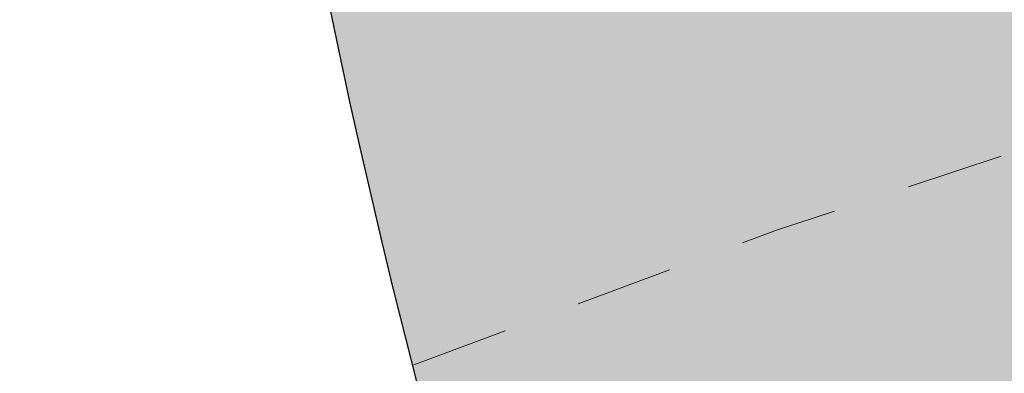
# Model space of a CAD drawing. Header units: feet. Extents: x 1620773 to 1693143, y 557267 to 607752.
# Tile 60 of 256: x 1620896.411 to 1620897.674, y 607306.184 to 607306.638. Entities that reach past the tile are written whole.
import ezdxf

# ---------------------------------------------------------------- set-up
doc = ezdxf.new("R2010")
doc.units = ezdxf.units.FT
doc.header["$MEASUREMENT"] = 0
doc.linetypes.add('HIDDEN2', pattern=[0.1875, 0.125, -0.0625])
doc.layers.add('BR_P_Gen_Hatch', color=253, linetype='Continuous', lineweight=0)
doc.layers.add('BR_P_Gen_Slope_Protection', color=252, linetype='Continuous', lineweight=30)
doc.layers.add('DT_X_Contour_Minor', color=1, linetype='HIDDEN2', lineweight=9, transparency=0.5)

msp = doc.modelspace()

# ---------------------------------------------------------------- hatches: boundary and pattern name
at = {"layer": 'BR_P_Gen_Hatch', "linetype": 'Continuous', "lineweight": 0, "transparency": 33554610}
h = msp.add_hatch(dxfattribs=at)
h.set_pattern_fill('A-1-A', style=0, pattern_type=2)
h.set_pattern_definition([(323.341797, (1620916.972274, 607322.969359), (30.28378766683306, -19.11684575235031), [0.364788, -93.01620600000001]), (324.559927, (1620917.264912, 607322.7515649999), (74.91129697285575, -55.75219754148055), [0.364799, -128.752898]), (323.341797, (1620917.562122, 607322.540036), (30.28378766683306, -19.11684575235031), [0.364849, -93.016145]), (339.037, (1620918, 607322), (108.3878185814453, -43.0287811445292), [0.240082, -182.4]), (1.3902, (1620918, 607322), (-113.1765144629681, -4.731779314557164), [0.2569379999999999, -128.898]), (12.687473, (1620918.335861, 607322.242548), (15.94006628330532, -1.598340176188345), [0.26396, -50.389407]), (20.810417, (1620918.593376, 607322.3005220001), (-17.5364108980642, -14.32182622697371), [0.134591, -35.67827800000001]), (27.931026, (1620918.719186, 607322.348339), (-17.53641118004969, -14.32182595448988), [0.130961, -57.607792]), (43.63730000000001, (1620919, 607322), (-89.27845074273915, -87.52927842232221), [0.139958, -147.451]), (60.284921, (1620918.936182, 607322.506266), (-19.13275546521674, -30.24199189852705), [0.181864, -157.432369]), (77.925933, (1620919.02633, 607322.664215), (-1.59634459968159, -15.92016574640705), [0.172369, -144.716003]), (95.59768999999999, (1620919.062385, 607322.83277), (-1.596344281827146, -15.9201658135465), [0.166983, -81.42125399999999]), (106.100087, (1620919.046097, 607322.998957), (11.15103272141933, -49.35883812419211), [0.191243, -85.986257]), (108.745, (1620919, 607323), (49.39349749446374, -149.6751026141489), [0.19331, -193.177]), (110.867677, (1620918.930941, 607323.365755), (14.34372129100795, -17.51850618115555), [0.195332, -35.590704]), (110.867677, (1620918.861362, 607323.548275), (14.34372129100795, -17.51850618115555), [0.430228, -35.355809]), (113.358985, (1620918.70811, 607323.950282), (12.74737693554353, -33.43867150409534), [0.4254270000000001, -164.353242]), (117.997096, (1620918.539432, 607324.340841), (12.74737694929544, -33.4386719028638), [0.4372470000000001, -57.273771]), (138.281, (1620918, 607325), (58.97158725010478, -54.15352197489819), [0.230012, -217.571]), (162.978, (1620918, 607325), (15.94011363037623, -1.598298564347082), [0.237426, -81.4449]), (192.687473, (1620917.935468, 607324.949491), (-33.47647654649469, -12.7234866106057), [0.213903, -50.43946500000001]), (212.898884, (1620917.726789, 607324.9025109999), (-68.54929862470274, -41.36713806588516), [0.10178, -102.426313]), (215.872, (1620918, 607325), (-138.6952540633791, -98.65471690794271), [0.103664, -192.696]), (216.512, (1620918, 607325), (-173.7678785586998, -127.2979468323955), [0.10443, -237.916]), (219.238, (1620917, 607325), (15.94005923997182, -1.598431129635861), [0.194389, -22.4472]), (216.512, (1620917, 607325), (-173.7678785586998, -127.2979468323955), [0.19291, -237.827]), (222.251, (1620917, 607324), (-141.8879134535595, -130.4942073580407), [0.196773, -215.182]), (230.550875, (1620917.022138, 607324.354303), (-17.53641116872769, -14.32182565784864), [0.17228, -57.538738]), (242.447884, (1620916.912672, 607324.22127), (-20.72909996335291, -46.16215816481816), [0.171679, -86.005822]), (248.309673, (1620916.833261, 607324.069061), (-22.32544372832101, -62.0823238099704), [0.173733, -116.319021]), (252.950281, (1620916.769051, 607323.90763), (-22.32544364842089, -62.08232430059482), [0.100534, -81.48770299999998]), (257.926, (1620917, 607324), (-28.71058022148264, -125.7625558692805), [0.099468, -144.789]), (269.474872, (1620916.718768, 607323.714246), (-0.02337852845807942, -160.7999993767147), [0.09858099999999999, -176.629007]), (269.474872, (1620916.717865, 607323.615669), (-0.02337852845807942, -160.7999993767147), [0.113118, -176.61447]), (273.747921, (1620916.716828, 607323.502556), (-1.596344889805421, -15.92016567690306), [0.113102, -97.214388]), (292.914544, (1620916.724221, 607323.389696), (65.33322971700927, -151.2731931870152), [0.11069, -200.426225]), (302.968713, (1620916.767319, 607323.287741), (14.34372136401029, -17.51850627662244), [0.126148, -102.373835]), (302.1837, (1620917, 607323), (55.77841273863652, -85.99384328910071), [0.126252, -182.388]), (302.968713, (1620916.903212, 607323.075054), (14.34372136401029, -17.51850627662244), [0.126258, -102.373724]), (186.787645, (1620906.244248, 607322.8237310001), (-65.35660950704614, -9.526806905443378), [0.346644, -147.341786]), (186.787645, (1620905.900033, 607322.782762), (-65.35660950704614, -9.526806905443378), [0.34665, -147.34178]), (188.293397, (1620905.555813, 607322.741791), (-49.41654336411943, -11.12514622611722), [0.346632, -65.700672]), (179.462, (1620905, 607323), (-160.9975046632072, 0.06313642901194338), [0.262731, -176.682]), (161.76, (1620905, 607323), (78.10382058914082, -23.91229613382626), [0.266167, -147.422]), (143.341797, (1620904.697293, 607322.777567), (44.62750985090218, -36.63535191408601), [0.30385, -93.07714399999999]), (126.583, (1620904, 607323), (14.34360736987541, -17.51855618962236), [0.287158, -237.705]), (115.269328, (1620904.282397, 607323.189563), (12.74737696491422, -33.43867198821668), [0.245525, -93.08058899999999]), (96.81795899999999, (1620904.177589, 607323.411594), (7.958343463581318, -81.19917006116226), [0.225035, -147.296358]), (79.0731, (1620904, 607324), (-1.596336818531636, -15.92013896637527), [0.262912, -176.465]), (59.80310000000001, (1620904, 607324), (-78.12743368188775, -136.8884876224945), [0.291785, -193.078]), (43.05260000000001, (1620904, 607324), (-106.8146751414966, -101.8510469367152), [0.338389, -169.836]), (20.810417, (1620904.594741, 607324.3763819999), (-17.5364108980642, -14.32182622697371), [0.4591810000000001, -35.353688]), (354.273985, (1620905.023966, 607324.539518), (14.34372148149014, -17.51850604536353), [0.419271, -15.600729]), (344.8232629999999, (1620905.441144, 607324.497687), (78.10398614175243, -23.91186549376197), [0.417256, -97.025314]), (346.153898, (1620905.843847, 607324.38845), (94.04405264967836, -25.51020497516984), [0.330609, -112.945071]), (339.037, (1620906, 607324), (108.3878185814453, -43.0287811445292), [0.334228, -182.306]), (324.559927, (1620906.476956, 607324.1897560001), (74.91129697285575, -55.75219754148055), [0.367621, -128.750076]), (306.583302, (1620906.776464, 607323.97659), (14.34372098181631, -17.51850589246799), [0.260361, -237.731319]), (290.867677, (1620906.931638, 607323.767522), (14.34372129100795, -17.51850618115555), [0.236382, -35.549654]), (264.273985, (1620907.015839, 607323.546646), (-17.5364108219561, -14.32182584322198), [0.197954, -15.802046]), (234.498262, (1620906.996089, 607323.349679), (-19.13275511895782, -30.24199175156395), [0.221165, -128.814669]), (223.052587, (1620906.867653, 607323.16963), (-17.53641065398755, -14.32182633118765), [0.241389, -169.933168]), (207.931026, (1620906.691263, 607323.004841), (-17.53641118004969, -14.32182595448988), [0.236032, -57.50272099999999]), (197.446672, (1620906.482726, 607322.894282), (-33.47647665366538, -12.72348613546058), [0.083249, -121.897814]), (196.050725, (1620906.403307, 607322.8693220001), (-49.41654331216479, -11.12514588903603), [0.082739, -86.172753]), (196.050725, (1620906.323794, 607322.846446), (-49.41654331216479, -11.12514588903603), [0.082726, -86.17276700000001]), (205.206174, (1620912.976215, 607324.3012229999), (-33.47647670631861, -12.72348593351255), [0.365324, -93.01567]), (205.206174, (1620912.645676, 607324.14564), (-33.47647670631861, -12.72348593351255), [0.365327, -93.01566700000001]), (205.206174, (1620912.315135, 607323.9900550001), (-33.47647670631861, -12.72348593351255), [0.36533, -93.015663]), (188.293397, (1620911.984591, 607323.83447), (-49.41654336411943, -11.12514622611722), [0.24121, -65.80609399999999]), (166.153898, (1620911.745903, 607323.799677), (15.94006648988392, -1.598340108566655), [0.2573, -113.01838]), (155.860498, (1620911.49608, 607323.861253), (15.94006632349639, -1.598339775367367), [0.263834, -50.389533]), (149.857, (1620911, 607324), (137.0755269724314, -78.06585139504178), [0.135233, -193.394]), (139.315584, (1620911.138371, 607324.037059), (103.5987404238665, -90.78920899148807), [0.1322, -195.33657]), (125.495, (1620911, 607324), (84.4650855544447, -121.0316483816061), [0.140592, -170.034]), (108.745, (1620911, 607324), (49.39349749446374, -149.6751026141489), [0.181839, -193.188]), (89.99167000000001, (1620910.898055, 607324.409898), (-1.596344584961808, -15.92016608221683), [0.172714, -160.627288]), (72.950281, (1620910.89808, 607324.5826109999), (-1.596344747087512, -15.92016576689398), [0.166841, -81.421396]), (62.447884, (1620910.946998, 607324.74212), (-20.72909996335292, -46.16215816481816), [0.191101, -85.9864]), (59.80310000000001, (1620911, 607325), (-78.12743368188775, -136.8884876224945), [0.193278, -193.177]), (57.68029399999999, (1620911.132606, 607325.078598), (-1.596344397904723, -15.92016544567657), [0.195355, -35.590681]), (57.68029399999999, (1620911.237051, 607325.243689), (-1.596344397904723, -15.92016544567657), [0.430714, -35.355323]), (55.188986, (1620911.46733, 607325.607675), (-19.13275498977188, -30.24199162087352), [0.425793, -164.352877]), (50.55087499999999, (1620911.710403, 607325.957268), (-19.13275508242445, -30.2419920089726), [0.438084, -57.27293399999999]), (29.777817, (1620911.988758, 607326.295552), (-51.01288768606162, -27.04531162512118), [0.229476, -137.521675]), (5.570161, (1620912.187934, 607326.409519), (15.94006587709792, -1.598340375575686), [0.235918, -81.44645399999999]), (335.860498, (1620912.422738, 607326.4324180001), (30.28378737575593, -19.11684638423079), [0.212992, -50.440375]), (316.433683, (1620912.617105, 607326.345313), (58.97123104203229, -54.15385772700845), [0.102205, -182.46798]), (313.123528, (1620912.69116, 607326.274874), (14.34372153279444, -17.51850537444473), [0.104459, -170.098318]), (312.03592, (1620912.762565, 607326.198631), (145.0335611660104, -159.2648926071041), [0.105334, -237.914599]), (312.03592, (1620912.833096, 607326.120397), (145.0335611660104, -159.2648926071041), [0.194444, -237.825488]), (309.309773, (1620912.963296, 607325.975978), (15.94006626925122, -1.598339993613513), [0.192877, -22.448686]), (306.2968, (1620913, 607326), (113.1533529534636, -156.0680519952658), [0.196704, -215.182]), (296.777606, (1620913.201928, 607325.668207), (27.09109909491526, -50.95717809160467), [0.171869, -208.517804]), (286.100087, (1620913.27936, 607325.514769), (11.15103272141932, -49.35883812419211), [0.170562, -86.006938]), (280.99294, (1620913.32666, 607325.350896), (20.70572171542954, -114.6378411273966), [0.173082, -166.889073]), (275.5976899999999, (1620913.359665, 607325.1809899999), (9.554687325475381, -65.27900408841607), [0.100797, -81.48744]), (270.622, (1620913, 607325), (3.169223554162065, -128.9591946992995), [0.099611, -144.789]), (264.273985, (1620913.370578, 607324.9810680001), (-17.5364108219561, -14.32182584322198), [0.098479, -15.901521]), (259.073, (1620913, 607325), (-31.90369913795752, -157.6028121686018), [0.113136, -176.614]), (251.730012, (1620913.339307, 607324.771996), (-22.32544474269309, -62.0823237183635), [0.11403, -147.407364]), (235.633, (1620913, 607325), (-94.06860288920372, -135.289329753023), [0.110938, -200.426]), (225.579258, (1620913.240937, 607324.572142), (-17.53641050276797, -14.32182639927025), [0.12628, -102.373702]), (225.579258, (1620913.152551, 607324.48195), (-17.53641050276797, -14.32182639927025), [0.12625, -102.373732]), (225.579258, (1620913.064185, 607324.3917800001), (-17.53641050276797, -14.32182639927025), [0.126251, -102.373732]), (115.269328, (1620909.673313, 607322.752597), (12.74737696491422, -33.43867198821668), [0.18658, -93.13953499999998]), (115.269328, (1620909.593667, 607322.921323), (12.74737696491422, -33.43867198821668), [0.186582, -93.13953199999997]), (116.311546, (1620909.51402, 607323.090052), (27.09109840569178, -50.95717790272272), [0.186445, -150.810277]), (145.694, (1620909, 607323), (30.28393066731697, -19.11664972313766), [0.165847, -200.507]), (185.570161, (1620909.294382, 607323.3506550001), (-65.35660891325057, -9.526805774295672), [0.204736, -81.47763699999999]), (209.232387, (1620909.090613, 607323.330782), (-51.01288706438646, -27.04531194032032), [0.209877, -195.258893]), (228.702, (1620909, 607323), (-54.20606019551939, -58.88524796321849), [0.222627, -137.473]), (240.284921, (1620908.760538, 607323.06103), (-58.99461122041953, -106.6461413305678), [0.205925, -157.408308]), (252.950281, (1620908.658464, 607322.882184), (-22.32544364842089, -62.08232430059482), [0.198426, -81.38981099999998]), (269.474872, (1620908.600285, 607322.692479), (-0.02337852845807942, -160.7999993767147), [0.276835, -176.450753]), (270.622, (1620909, 607322), (3.169223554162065, -128.9591946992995), [0.282623, -144.606]), (286.100087, (1620908.600816, 607322.1330489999), (11.15103272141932, -49.35883812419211), [0.296462, -85.881038]), (296.777606, (1620908.68303, 607321.848214), (27.09109909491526, -50.95717809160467), [0.21726, -208.472413]), (306.583302, (1620908.780911, 607321.6542529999), (14.34372098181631, -17.51850589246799), [0.208568, -237.783113]), (312.675984, (1620908.905216, 607321.486775), (116.3461173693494, -124.2278822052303), [0.212701, -192.587383]), (321.8352, (1620909, 607321), (119.5384774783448, -92.38729812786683), [0.160267, -208.64]), (337.59443, (1620909.175403, 607321.231365), (46.22385400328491, -20.71518641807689), [0.157893, -167.078587]), (18.2099, (1620909, 607321), (-33.47649227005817, -12.72347864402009), [0.121127, -157.625]), (59.80310000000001, (1620909, 607321), (-78.12743368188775, -136.8884876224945), [0.19831, -193.172]), (65.81755300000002, (1620909.536181, 607321.380434), (-1.596345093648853, -15.92016621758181), [0.196701, -50.406069]), (71.730012, (1620909.616759, 607321.559874), (-23.92178883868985, -78.00249014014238), [0.199, -147.322394]), (65.81755300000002, (1620909.679144, 607321.748843), (-1.596345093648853, -15.92016621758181), [0.169023, -50.433747]), (70.220892, (1620909.748383, 607321.903033), (-1.596344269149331, -15.92016594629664), [0.167205, -65.807339]), (89.474872, (1620909.804965, 607322.060374), (-1.596344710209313, -15.9201660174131), [0.156345, -176.571243]), (104.28, (1620910, 607322), (11.15096468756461, -49.35889109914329), [0.177409, -187.125]), (104.853573, (1620909.762637, 607322.38864), (23.89840917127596, -82.7975100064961), [0.178492, -136.546647]), (104.854, (1620910, 607323), (23.89902442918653, -82.79732513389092), [0.178511, -136.547]), (132.675984, (1620911.973551, 607329.619884), (116.3461173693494, -124.2278822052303), [0.240985, -192.5591]), (133.124, (1620912, 607330), (102.0030342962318, -106.7082764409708), [0.240986, -169.962]), (132.676, (1620912, 607330), (116.3464326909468, -124.2281540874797), [0.240989, -192.559]), (157.594, (1620911, 607330), (108.3871683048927, -43.02940960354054), [0.161097, -167.075]), (197.446672, (1620911.333177, 607330.211525), (-33.47647665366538, -12.72348613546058), [0.187541, -121.793521]), (213.528318, (1620911.154263, 607330.1552970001), (-103.6221195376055, -70.01079062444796), [0.227109, -227.345931]), (219.238, (1620911, 607330), (15.94005923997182, -1.598431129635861), [0.231497, -22.4101]), (227.369726, (1620910.785642, 607329.883421), (-36.66916622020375, -44.56381808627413), [0.236971, -79.79904300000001]), (245.817553, (1620910.62515, 607329.709072), (-1.596345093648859, -15.92016621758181), [0.218472, -50.384299]), (276.817959, (1620910.535654, 607329.509772), (9.554688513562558, -65.27900373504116), [0.18979, -147.331604]), (305.495384, (1620910.558185, 607329.321324), (14.34372152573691, -17.51850623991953), [0.15442, -170.020137]), (316.433683, (1620910.647847, 607329.195602), (58.97123104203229, -54.15385772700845), [0.160939, -182.409246]), (327.737554, (1620910.76446, 607329.084684), (15.94006598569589, -1.598339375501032), [0.165725, -35.647144]), (338.3474860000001, (1620910.904599, 607328.99622), (62.16391995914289, -22.31352595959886), [0.209578, -116.4068]), (349.086, (1620911, 607329), (157.8048025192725, -31.90367997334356), [0.203829, -176.741]), (359.461965, (1620911.299531, 607328.880298), (15.94006583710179, -1.598340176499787), [0.200414, -176.74446]), (3.724708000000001, (1620911.499937, 607328.8784159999), (-81.29667515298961, -7.92846591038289), [0.158706, -97.28386400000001]), (12.687473, (1620911.658307, 607328.888726), (15.94006628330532, -1.598340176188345), [0.161195, -50.492172]), (23.29821400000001, (1620911.815566, 607328.92413), (-33.47647674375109, -12.72348583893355), [0.1728, -164.714654]), (34.839917, (1620911.974276, 607328.992475), (-103.6221194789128, -70.01079026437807), [0.095466, -147.52357]), (45.57929999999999, (1620912, 607329), (-54.20550867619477, -58.88565393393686), [0.089045, -102.411]), (57.68029399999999, (1620912.114954, 607329.110611), (-1.596344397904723, -15.92016544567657), [0.08594, -35.700096]), (73.95653399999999, (1620912.160901, 607329.183237), (-25.51813406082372, -93.92265534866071), [0.087018, -178.80558]), (93.747921, (1620912.18495, 607329.266866), (-1.596344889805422, -15.92016567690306), [0.09162000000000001, -97.23586999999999]), (115.269328, (1620912.178961, 607329.35829), (12.74737696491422, -33.43867198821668), [0.08546299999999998, -93.24065099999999]), (132.676, (1620912, 607329), (116.3464326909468, -124.2281540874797), [0.083487, -192.717]), (132.676, (1620912, 607329), (116.3464326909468, -124.2281540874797), [0.083263, -192.717]), (132.03592, (1620912.029448, 607329.558169), (14.3437216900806, -17.51850654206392), [0.08326599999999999, -237.936667]), (53.278642, (1620912.785401, 607335.5692649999), (-19.13275564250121, -30.24199175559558), [0.187079, -93.13903499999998]), (52.236425, (1620912.897261, 607335.719219), (-36.66916562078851, -44.56381811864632), [0.187092, -150.80963]), (53.278642, (1620913.011836, 607335.867123), (-19.13275564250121, -30.24199175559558), [0.187083, -93.13903099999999]), (22.854366, (1620913.123698, 607336.01708), (-33.47647703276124, -12.72348630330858), [0.167152, -200.505438]), (342.977809, (1620913.277727, 607336.082), (62.16391953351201, -22.31352650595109), [0.206048, -81.476325]), (318.7702, (1620913, 607336), (58.97128082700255, -54.15382004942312), [0.210783, -137.54]), (299.845523, (1620913.633272, 607335.8827579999), (41.43482047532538, -68.475683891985), [0.221646, -137.473706]), (288.7449, (1620914, 607336), (49.39323626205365, -149.675188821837), [0.204789, -193.165]), (275.5976899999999, (1620913.809387, 607335.496583), (9.554687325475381, -65.27900408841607), [0.197402, -81.390835]), (264.273985, (1620913.828642, 607335.300122), (-17.5364108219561, -14.32182584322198), [0.277906, -15.722094]), (252.950281, (1620913.800915, 607335.023603), (-22.32544364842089, -62.08232430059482), [0.286876, -81.30136099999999]), (242.447884, (1620913.716803, 607334.7493350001), (-20.72909996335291, -46.16215816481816), [0.298193, -85.879308]), (230.550875, (1620913.578872, 607334.48496), (-17.53641116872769, -14.32182565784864), [0.217834, -57.493184]), (222.251, (1620913, 607334), (-141.8879134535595, -130.4942073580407), [0.208255, -215.17]), (215.872, (1620913, 607334), (-138.6952540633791, -98.65471690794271), [0.212582, -192.588]), (207.931026, (1620913.11405, 607334.052156), (-17.53641118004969, -14.32182595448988), [0.158971, -57.57978199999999]), (190.95354, (1620912.973597, 607333.977693), (-49.41654337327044, -11.12514576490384), [0.15739, -167.079089]), (149.857, (1620913, 607334), (137.0755269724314, -78.06585139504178), [0.121459, -193.408]), (108.745, (1620913, 607334), (49.39349749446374, -149.6751026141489), [0.19853, -193.172]), (102.730418, (1620912.65024, 607334.196779), (-1.5963440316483, -15.92016632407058), [0.196749, -50.406022]), (96.81795899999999, (1620912.606884, 607334.388691), (7.958343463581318, -81.19917006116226), [0.19902, -147.322374]), (102.730418, (1620912.583257, 607334.586303), (-1.5963440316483, -15.92016632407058), [0.168775, -50.433995]), (98.327079, (1620912.546065, 607334.75093), (-1.596344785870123, -15.92016589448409), [0.167035, -65.807509]), (79.0731, (1620913, 607335), (-1.596336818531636, -15.92013896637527), [0.156814, -176.571]), (65.81755300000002, (1620912.5516, 607335.070175), (-1.596345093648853, -15.92016621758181), [0.183215, -50.419555]), (64.26788, (1620912.626653, 607335.237313), (-20.72910015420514, -46.16215777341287), [0.18399, -187.118563]), (64.26788, (1620912.706535, 607335.403057), (-20.72910015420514, -46.16215777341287), [0.183969, -187.118584]), (132.676, (1620915, 607332), (116.3464326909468, -124.2281540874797), [0.376388, -192.424]), (133.124, (1620915, 607332), (102.0030342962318, -106.7082764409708), [0.376393, -169.826]), (132.676, (1620915, 607332), (116.3464326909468, -124.2281540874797), [0.376388, -192.424]), (157.594, (1620915, 607333), (108.3871683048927, -43.02940960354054), [0.251553, -166.985]), (197.446672, (1620914.2841, 607332.849783), (-33.47647665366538, -12.72348613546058), [0.292985, -121.688077]), (213.528318, (1620914.004593, 607332.761941), (-103.6221195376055, -70.01079062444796), [0.353753, -227.219287]), (219.238198, (1620913.7097, 607332.566546), (15.94006627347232, -1.598339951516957), [0.360451, -22.281112]), (227.369726, (1620913.430523, 607332.3385439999), (-36.66916622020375, -44.56381808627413), [0.370465, -79.665549]), (245.817553, (1620913.17962, 607332.065979), (-1.596345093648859, -15.92016621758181), [0.341637, -50.261133]), (276.817959, (1620913.03967, 607331.754321), (9.554688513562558, -65.27900373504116), [0.296903, -147.224491]), (305.495384, (1620913.074917, 607331.459518), (14.34372152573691, -17.51850623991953), [0.241636, -169.932921]), (316.433683, (1620913.21522, 607331.262787), (58.97123104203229, -54.15385772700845), [0.251728, -182.318457]), (327.737554, (1620913.397616, 607331.089298), (15.94006598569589, -1.598339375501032), [0.259204, -35.553665]), (338.3474860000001, (1620913.616802, 607330.950936), (62.16391995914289, -22.31352595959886), [0.327427, -116.288951]), (349.086, (1620914, 607331), (157.8048025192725, -31.90367997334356), [0.318457, -176.626]), (359.461965, (1620914.233822, 607330.769828), (15.94006583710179, -1.598340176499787), [0.313174, -176.6317]), (3.724708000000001, (1620914.546982, 607330.766887), (-81.29667515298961, -7.92846591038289), [0.247007, -97.195563]), (12.687473, (1620914.793467, 607330.782933), (15.94006628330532, -1.598340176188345), [0.251004, -50.402363]), (23.988044, (1620915.038342, 607330.838062), (-33.476476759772, -12.72348528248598), [0.269236, -128.848461]), (34.839917, (1620915.284325, 607330.9475189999), (-103.6221194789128, -70.01079026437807), [0.148065, -147.47097]), (46.36431, (1620915.40585, 607331.032106), (-54.20557671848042, -58.88564367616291), [0.138263, -182.37579]), (57.68029399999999, (1620915.501261, 607331.1321729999), (-1.596344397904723, -15.92016544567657), [0.133743, -35.652293]), (72.950281, (1620915.572766, 607331.245196), (-1.596344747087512, -15.92016576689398), [0.1356, -81.452637]), (91.40781599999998, (1620915.612524, 607331.374837), (-1.59634442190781, -15.92016641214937), [0.142268, -128.856338]), (116.311546, (1620915.609028, 607331.517062), (27.09109840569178, -50.95717790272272), [0.133322, -150.8634]), (132.676, (1620916, 607332), (116.3464326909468, -124.2281540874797), [0.130973, -192.669]), (132.676, (1620915, 607332), (116.3464326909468, -124.2281540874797), [0.130867, -192.669]), (132.322, (1620915, 607332), (130.6886737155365, -141.7469016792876), [0.130868, -215.276]), (327.737554, (1620909.131803, 607332.230987), (15.94006598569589, -1.598339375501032), [0.272358, -35.540511]), (329.856983, (1620909.362112, 607332.085602), (30.28378807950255, -19.11684544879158), [0.272435, -193.256603]), (327.737554, (1620909.597707, 607331.948797), (15.94006598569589, -1.598339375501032), [0.272378, -35.540491]), (359.461965, (1620909.828033, 607331.803402), (15.94006583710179, -1.598340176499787), [0.285987, -176.658887]), (35.4244, (1620910, 607332), (-121.1583063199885, -84.33231928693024), [0.354012, -169.849]), (44.94949500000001, (1620910.402485, 607332.005912), (-89.27839848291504, -87.5292954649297), [0.3901, -227.126652]), (59.80310000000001, (1620911, 607332), (-78.12743368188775, -136.8884876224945), [0.252859, -193.117]), (89.474872, (1620910.805752, 607332.500058), (-1.596344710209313, -15.9201660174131), [0.248972, -176.478616]), (110.867677, (1620910.808034, 607332.74902), (14.34372129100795, -17.51850618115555), [0.254427, -35.53161]), (129.309773, (1620910.717404, 607332.986757), (-1.596344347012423, -15.92016627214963), [0.413061, -22.228503]), (139.316, (1620910, 607333), (103.599467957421, -90.78851688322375), [0.385482, -195.083]), (152.497246, (1620910.163409, 607333.557648), (30.28378793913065, -19.11684604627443), [0.360166, -85.89532700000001]), (169.086, (1620910, 607334), (15.94009378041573, -1.598343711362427), [0.254172, -176.691]), (190.200485, (1620909.594371, 607333.772094), (-49.41654317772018, -11.12514625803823), [0.27705, -116.339328]), (211.109533, (1620909.3217, 607333.72303), (-17.5364111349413, -14.32182586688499), [0.304286, -79.75972800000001]), (230.550875, (1620909.061176, 607333.565813), (-17.53641116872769, -14.32182565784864), [0.312036, -57.398982]), (252.950281, (1620908.862911, 607333.324862), (-22.32544364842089, -62.08232430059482), [0.2850159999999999, -81.30322099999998]), (280.9929, (1620909, 607333), (20.70570763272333, -114.6382003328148), [0.2653059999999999, -166.797]), (299.299639, (1620908.829934, 607332.791934), (27.0910992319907, -50.95717803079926), [0.213076, -195.172133]), (297.997096, (1620908.934209, 607332.606117), (14.34372216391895, -17.51850568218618), [0.212011, -57.49900699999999]), (297.997096, (1620909.033732, 607332.4189170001), (14.34372216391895, -17.51850568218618), [0.21198, -57.499038]), (115.269328, (1620906.808326, 607330.885183), (12.74737696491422, -33.43867198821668), [0.186533, -93.13958099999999]), (115.269328, (1620906.728699, 607331.053868), (12.74737696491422, -33.43867198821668), [0.186536, -93.13957899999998]), (116.312, (1620907, 607331), (27.0914813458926, -50.95692110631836), [0.186538, -150.81]), (145.694, (1620907, 607331), (30.28393066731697, -19.11664972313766), [0.166574, -200.506]), (185.570161, (1620906.428793, 607331.48365), (-65.35660891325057, -9.526805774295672), [0.206484, -81.47588899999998]), (209.777817, (1620906.223285, 607331.463607), (-68.54929827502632, -41.36713819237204), [0.212347, -137.538804]), (228.702448, (1620906.038976, 607331.358148), (-54.20557675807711, -58.88564409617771), [0.22118, -137.474172]), (240.285, (1620906, 607331), (-58.99438052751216, -106.6460781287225), [0.204638, -157.41]), (253.957, (1620906, 607331), (-23.92117235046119, -78.0027263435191), [0.197376, -178.695]), (269.474872, (1620905.737019, 607330.824559), (-0.02337852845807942, -160.7999993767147), [0.276508, -176.451081]), (270.622038, (1620905.734485, 607330.548063), (3.169310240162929, -128.9596676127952), [0.28244, -144.605932]), (286.100087, (1620905.737551, 607330.26564), (11.15103272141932, -49.35883812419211), [0.29599, -85.881511]), (296.777606, (1620905.819634, 607329.981259), (27.09109909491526, -50.95717809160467), [0.216914, -208.472759]), (306.583302, (1620905.91736, 607329.787607), (14.34372098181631, -17.51850589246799), [0.20828, -237.7834]), (312.32236, (1620906.041493, 607329.620359), (130.6898380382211, -141.7463885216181), [0.212581, -215.194104]), (319.3155839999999, (1620906.184624, 607329.463183), (44.62750896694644, -36.63535161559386), [0.118641, -195.350129]), (329.856983, (1620906.274591, 607329.385842), (30.28378807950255, -19.11684544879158), [0.126723, -193.402314]), (347.157773, (1620906.384179, 607329.3222060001), (15.94006647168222, -1.598339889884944), [0.108862, -129.046028]), (26.712767, (1620906.490317, 607329.29801), (-51.0128876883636, -27.04531250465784), [0.090459, -208.709657]), (59.80310000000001, (1620907, 607329), (-78.12743368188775, -136.8884876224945), [0.198642, -193.171]), (67.555, (1620907, 607330), (-43.05473668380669, -108.2447825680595), [0.197711, -166.864]), (70.220892, (1620906.746519, 607329.693093), (-1.596344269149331, -15.92016594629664), [0.199385, -65.775159]), (67.555, (1620907, 607330), (-43.05473668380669, -108.2447825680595), [0.168949, -166.893]), (68.3097, (1620907, 607330), (-22.32539802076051, -62.08229567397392), [0.167325, -116.325]), (89.474872, (1620906.940335, 607330.192344), (-1.596344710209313, -15.9201660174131), [0.156951, -176.570637]), (102.730418, (1620906.941774, 607330.349288), (-1.5963440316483, -15.92016632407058), [0.183623, -50.419147]), (104.853573, (1620906.90131, 607330.528397), (23.89840917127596, -82.7975100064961), [0.184385, -136.540754]), (104.28, (1620907, 607331), (11.15096468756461, -49.35889109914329), [0.184322, -187.118]), (337.59443, (1620908.318442, 607327.374933), (46.22385400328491, -20.71518641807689), [0.289308, -166.947172]), (337.59443, (1620908.585909, 607327.26466), (46.22385400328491, -20.71518641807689), [0.289308, -166.947172]), (337.59443, (1620908.853377, 607327.154388), (46.22385400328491, -20.71518641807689), [0.289308, -166.947172]), (306.583302, (1620909.120844, 607327.0441149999), (14.34372098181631, -17.51850589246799), [0.245277, -237.746403]), (264.273985, (1620909.267027, 607326.84716), (-17.5364108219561, -14.32182584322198), [0.311782, -15.688218]), (240.284921, (1620909.23592, 607326.536933), (-58.99461122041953, -106.6461413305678), [0.3799439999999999, -157.234289]), (226.36431, (1620909.047587, 607326.206951), (-71.74198752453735, -73.20746970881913), [0.358133, -182.15592]), (214.04436, (1620908.80045, 607325.9477560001), (-86.08570888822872, -55.68896501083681), [0.2845989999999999, -124.771606]), (203.988044, (1620908.56463, 607325.788427), (-84.48936413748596, -39.76879797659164), [0.262638, -128.855059]), (179.462, (1620908, 607326), (-160.9975046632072, 0.06313642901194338), [0.220124, -176.725]), (150.338049, (1620908.104562, 607325.68372), (30.28378758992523, -19.11684564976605), [0.222846, -157.523382]), (135.649, (1620908, 607326), (58.97116918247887, -54.15396412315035), [0.2511809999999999, -102.277]), (125.495, (1620908, 607326), (84.4650855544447, -121.0316483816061), [0.278152, -169.896]), (112.914544, (1620907.5698, 607326.196052), (12.74737669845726, -33.43867210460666), [0.204241, -200.332675]), (98.327079, (1620907.490277, 607326.384175), (-1.596344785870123, -15.92016589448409), [0.186891, -65.78765200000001]), (91.40781599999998, (1620907.463211, 607326.569096), (-1.59634442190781, -15.92016641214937), [0.183102, -128.815504]), (91.40781599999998, (1620907.458712, 607326.752143), (-1.59634442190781, -15.92016641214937), [0.19481, -128.803797]), (84.273985, (1620907.453926, 607326.9468939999), (14.34372148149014, -17.51850604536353), [0.215286, -15.784714]), (73.9565, (1620907, 607327), (-25.51817310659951, -93.92260026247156), [0.179594, -178.713]), (27.931026, (1620907.525039, 607327.333704), (-17.53641118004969, -14.32182595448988), [0.141817, -57.596936]), (359.461965, (1620907.650336, 607327.400133), (15.94006583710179, -1.598340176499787), [0.222602, -176.722272]), (354.273985, (1620907.872929, 607327.398042), (14.34372148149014, -17.51850604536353), [0.223161, -15.796839]), (359.977496, (1620908, 607327), (-145.0566141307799, -1.535106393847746), [0.223467, -160.774]), (341.7603, (1620915, 607327), (62.16391080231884, -22.3135592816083), [0.238908, -147.45]), (341.760326, (1620914.960735, 607326.930162), (62.16392028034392, -22.31352664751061), [0.23891, -147.44952]), (341.7603, (1620915, 607327), (62.16391080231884, -22.3135592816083), [0.238913, -147.45]), (151.101299, (1620916.632087, 607328.2263600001), (76.507641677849, -39.83203127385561), [0.3986369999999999, -121.582426]), (174.273985, (1620916.283091, 607328.419006), (14.34372148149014, -17.51850604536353), [0.425272, -15.594728]), (179.977, (1620916, 607328), (15.94005961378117, -1.59847887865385), [0.423086, -160.574]), (182.394073, (1620915.436855, 607328.461602), (-97.2367415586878, -6.330125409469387), [0.331725, -112.943954]), (189.511, (1620915, 607328), (-114.7731991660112, -20.65206955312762), [0.333971, -182.306]), (205.206174, (1620914.776039, 607328.392561), (-33.47647670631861, -12.72348593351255), [0.367856, -93.013137]), (219.238198, (1620914.443209, 607328.2359), (15.94006627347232, -1.598339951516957), [0.258231, -22.383333]), (239.803, (1620914, 607328), (-78.12767259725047, -136.8883512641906), [0.238653, -193.131]), (269.474872, (1620914.123167, 607327.866289), (-0.02337852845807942, -160.7999993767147), [0.197739, -176.529849]), (288.7449, (1620914, 607328), (49.39323626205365, -149.675188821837), [0.214411, -193.1559999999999]), (305.495384, (1620914.190257, 607327.46552), (14.34372152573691, -17.51850623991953), [0.243189, -169.931368]), (320.616945, (1620914.331461, 607327.267525), (14.3437221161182, -17.51850597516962), [0.235613, -57.50314]), (332.497246, (1620914.513572, 607327.118028), (46.22385428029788, -20.71518572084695), [0.082776, -86.172717]), (333.7415, (1620915, 607327), (76.50770728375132, -39.83200204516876), [0.082411, -136.771]), (332.497246, (1620914.6609, 607327.043342), (46.22385428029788, -20.71518572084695), [0.082424, -86.173068]), (341.760326, (1620915.41384, 607326.778483), (62.16392028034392, -22.31352664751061), [0.107718, -147.580712]), (340.254574, (1620915.516146, 607326.744768), (46.22385426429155, -20.71518606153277), [0.107752, -65.939552]), (341.760326, (1620915.617563, 607326.708365), (62.16392028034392, -22.31352664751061), [0.10774, -147.58069]), (348.570475, (1620915.71989, 607326.674643), (15.94006643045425, -1.5983400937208), [0.26206, -160.734958]), (5.570161, (1620915.976753, 607326.622713), (15.94006587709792, -1.598340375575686), [0.2656539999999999, -81.41671899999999]), (26.24720900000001, (1620916.241153, 607326.648498), (-84.48936403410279, -39.76879825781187), [0.3053, -150.774102]), (39.23819799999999, (1620916.514974, 607326.783516), (-1.596344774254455, -15.92016622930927), [0.291382, -22.350182]), (53.278642, (1620916.740656, 607326.967828), (-19.13275564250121, -30.24199175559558), [0.2500479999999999, -93.07606599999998]), (74.80005, (1620916.890166, 607327.168255), (-1.596344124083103, -15.92016575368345), [0.223458, -97.10403199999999]), (96.81795899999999, (1620916.948754, 607327.383896), (7.958343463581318, -81.19917006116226), [0.273279, -147.248114]), (108.745, (1620917, 607328), (49.39349749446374, -149.6751026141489), [0.296736, -193.073]), (122.184, (1620917, 607328), (41.435225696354, -68.47544774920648), [0.308847, -182.205]), (122.968713, (1620916.656451, 607328.1976300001), (41.43482069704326, -68.4756839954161), [0.012948, -102.487034]), (133.124, (1620917, 607328), (102.0030342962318, -106.7082764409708), [0.012436, -170.19]), (135.02, (1620917, 607328), (87.6591201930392, -89.19024523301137), [0.012449, -227.561]), (4.566242, (1620906.736061, 607336.183519), (-97.23674197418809, -6.330125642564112), [0.441259, -178.660635]), (5.570161, (1620907.17592, 607336.2186479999), (15.94006587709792, -1.598340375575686), [0.441281, -81.241092]), (4.566242, (1620907.615117, 607336.261481), (-97.23674197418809, -6.330125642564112), [0.441275, -178.660619]), (349.086, (1620908, 607336), (157.8048025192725, -31.90367997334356), [0.283001, -176.662]), (327.737554, (1620908.332874, 607336.24303), (15.94006598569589, -1.598339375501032), [0.301286, -35.511583]), (315.649087, (1620908.587645, 607336.082204), (58.9712314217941, -54.15385783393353), [0.334878, -102.193216]), (309.309773, (1620908.827107, 607335.848107), (15.94006626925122, -1.598339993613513), [0.176554, -22.46501]), (297.997096, (1620908.938956, 607335.711502), (14.34372216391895, -17.51850568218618), [0.161208, -57.54981]), (286.100087, (1620909.014631, 607335.5691600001), (11.15103272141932, -49.35883812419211), [0.152573, -86.024927]), (269.474872, (1620909.056942, 607335.4225699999), (-0.02337852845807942, -160.7999993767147), [0.201659, -176.525929]), (250.220892, (1620909.055094, 607335.22092), (-20.72909970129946, -46.16215849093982), [0.215332, -65.759211]), (234.498262, (1620908.982227, 607335.018292), (-19.13275511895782, -30.24199175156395), [0.213816, -128.822017]), (223.637321, (1620908.858058, 607334.844224), (-17.53641067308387, -14.32182625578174), [0.235982, -147.354852]), (219.238, (1620909, 607335), (15.94005923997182, -1.598431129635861), [0.230246, -22.4113]), (219.238, (1620909, 607335), (15.94005923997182, -1.598431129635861), [0.233605, -22.408]), (216.226, (1620908, 607334), (-156.2302543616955, -112.9770826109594), [0.5304979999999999, -214.876]), (214.839917, (1620907.900059, 607334.0744619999), (-17.53641066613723, -14.32182541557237), [0.52275, -147.096286]), (211.109533, (1620907.471011, 607333.775823), (-17.5364111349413, -14.32182586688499), [0.5132329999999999, -79.550781]), (190.95354, (1620907.031591, 607333.5106479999), (-49.41654337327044, -11.12514576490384), [0.262812, -166.973668]), (166.153898, (1620906.773567, 607333.46071), (15.94006648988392, -1.598340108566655), [0.28457, -112.99111]), (138.281, (1620906, 607334), (58.97158725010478, -54.15352197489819), [0.267934, -217.534]), (116.312, (1620906, 607334), (27.0914813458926, -50.95692110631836), [0.127927, -150.869]), (112.914544, (1620906.240573, 607333.82179), (12.74737669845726, -33.43867210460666), [0.124988, -200.411927]), (110.867677, (1620906.191908, 607333.936915), (14.34372129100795, -17.51850618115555), [0.125681, -35.660355]), (110.867677, (1620906.147139, 607334.054352), (14.34372129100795, -17.51850618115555), [0.23518, -35.550856]), (108.745, (1620906, 607334), (49.39349749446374, -149.6751026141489), [0.233996, -193.136]), (108.263049, (1620905.98817, 607334.49569), (12.74737676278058, -33.4386720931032), [0.236946, -157.377287]), (96.81795899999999, (1620905.913915, 607334.7207010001), (7.958343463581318, -81.19917006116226), [0.209232, -147.312161]), (84.273985, (1620905.889076, 607334.928454), (14.34372148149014, -17.51850604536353), [0.209105, -15.790895]), (84.273985, (1620905.909939, 607335.136516), (14.34372148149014, -17.51850604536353), [0.20775, -15.79225]), (72.950281, (1620905.930667, 607335.343229), (-1.596344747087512, -15.92016576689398), [0.118871, -81.469365]), (70.220892, (1620905.96552, 607335.456876), (-1.596344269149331, -15.92016594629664), [0.118856, -65.855687]), (64.26788, (1620906.00574, 607335.56872), (-20.72910015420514, -46.16215777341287), [0.121882, -187.180671]), (59.80310000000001, (1620906, 607336), (-78.12743368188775, -136.8884876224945), [0.140842, -193.229]), (50.55087499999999, (1620906.129497, 607335.800246), (-19.13275508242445, -30.2419920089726), [0.137001, -57.574017]), (36.2256, (1620906, 607336), (-156.2310430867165, -112.9759919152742), [0.132599, -215.274]), (26.24720900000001, (1620906.323513, 607335.984398), (-84.48936403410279, -39.76879825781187), [0.152709, -150.926692]), (25.206174, (1620906.460478, 607336.051933), (-51.01288799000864, -27.04531205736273), [0.152701, -93.22829300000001]), (26.24720900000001, (1620906.598638, 607336.1169649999), (-84.48936403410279, -39.76879825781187), [0.152691, -150.926711]), (132.675984, (1620917.919006, 607334.6061069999), (116.3461173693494, -124.2278822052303), [0.240985, -192.5591]), (133.124, (1620918, 607335), (102.0030342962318, -106.7082764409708), [0.240986, -169.962]), (132.676, (1620918, 607335), (116.3464326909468, -124.2281540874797), [0.240989, -192.559]), (157.594, (1620917, 607335), (108.3871683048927, -43.02940960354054), [0.161097, -167.075]), (197.446672, (1620917.278632, 607335.1977479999), (-33.47647665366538, -12.72348613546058), [0.187541, -121.793521]), (213.528318, (1620917.099718, 607335.14152), (-103.6221195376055, -70.01079062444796), [0.227109, -227.345931]), (219.238, (1620917, 607335), (15.94005923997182, -1.598431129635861), [0.231497, -22.4101]), (227.369726, (1620916.731098, 607334.869644), (-36.66916622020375, -44.56381808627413), [0.236971, -79.79904300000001]), (245.817553, (1620916.570605, 607334.695295), (-1.596345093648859, -15.92016621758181), [0.218472, -50.384299]), (276.817959, (1620916.48111, 607334.495995), (9.554688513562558, -65.27900373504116), [0.18979, -147.331604]), (305.495384, (1620916.503641, 607334.307547), (14.34372152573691, -17.51850623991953), [0.15442, -170.020137]), (316.433683, (1620916.593302, 607334.181824), (58.97123104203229, -54.15385772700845), [0.160939, -182.409246]), (327.737554, (1620916.709915, 607334.0709060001), (15.94006598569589, -1.598339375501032), [0.165725, -35.647144]), (338.3474860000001, (1620916.850054, 607333.982442), (62.16391995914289, -22.31352595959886), [0.209578, -116.4068]), (349.086, (1620917, 607334), (157.8048025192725, -31.90367997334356), [0.203829, -176.741]), (359.461965, (1620917.244987, 607333.866521), (15.94006583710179, -1.598340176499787), [0.200414, -176.74446]), (3.724708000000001, (1620917.445392, 607333.864639), (-81.29667515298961, -7.92846591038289), [0.158706, -97.28386400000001]), (12.687473, (1620917.603763, 607333.874949), (15.94006628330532, -1.598340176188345), [0.161195, -50.492172]), (23.29821400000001, (1620917.761021, 607333.9103529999), (-33.47647674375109, -12.72348583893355), [0.1728, -164.714654]), (34.839917, (1620917.919731, 607333.978698), (-103.6221194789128, -70.01079026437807), [0.095466, -147.52357]), (45.57929999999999, (1620918, 607334), (-54.20550867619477, -58.88565393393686), [0.089045, -102.411]), (57.68029399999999, (1620918.060409, 607334.096833), (-1.596344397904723, -15.92016544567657), [0.08594, -35.700096]), (73.95653399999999, (1620918.106356, 607334.16946), (-25.51813406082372, -93.92265534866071), [0.087018, -178.80558]), (93.747921, (1620918.130405, 607334.253088), (-1.596344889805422, -15.92016567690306), [0.09162000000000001, -97.23586999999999]), (115.269328, (1620918.124416, 607334.344512), (12.74737696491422, -33.43867198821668), [0.08546299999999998, -93.24065099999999]), (132.676, (1620918, 607334), (116.3464326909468, -124.2281540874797), [0.083487, -192.717]), (132.676, (1620918, 607334), (116.3464326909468, -124.2281540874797), [0.083263, -192.717]), (132.03592, (1620917.974903, 607334.544392), (14.3437216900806, -17.51850654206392), [0.08326599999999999, -237.936667]), (132.675984, (1620919.938105, 607327.2973069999), (116.3461173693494, -124.2278822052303), [0.240985, -192.5591]), (133.124, (1620920, 607327), (102.0030342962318, -106.7082764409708), [0.240986, -169.962]), (132.676, (1620920, 607328), (116.3464326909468, -124.2281540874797), [0.240989, -192.559]), (157.594, (1620919, 607328), (108.3871683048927, -43.02940960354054), [0.161097, -167.075]), (197.446672, (1620919.297731, 607327.8889479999), (-33.47647665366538, -12.72348613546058), [0.187541, -121.793521]), (213.528318, (1620919.118817, 607327.83272), (-103.6221195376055, -70.01079062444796), [0.227109, -227.345931]), (219.238, (1620919, 607328), (15.94005923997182, -1.598431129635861), [0.231497, -22.4101]), (227.369726, (1620918.750196, 607327.560844), (-36.66916622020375, -44.56381808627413), [0.236971, -79.79904300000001]), (245.817553, (1620918.589704, 607327.386495), (-1.596345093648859, -15.92016621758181), [0.218472, -50.384299]), (276.817959, (1620918.500208, 607327.187195), (9.554688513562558, -65.27900373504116), [0.18979, -147.331604]), (305.495384, (1620918.522739, 607326.998747), (14.34372152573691, -17.51850623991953), [0.15442, -170.020137]), (316.433683, (1620918.612401, 607326.873024), (58.97123104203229, -54.15385772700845), [0.160939, -182.409246]), (327.737554, (1620918.729014, 607326.7621060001), (15.94006598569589, -1.598339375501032), [0.165725, -35.647144])])
h.paths.add_polyline_path([(1620897.491220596, 607304.5531864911, -0.4142135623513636), (1620902.496115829, 607317.7800917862), (1620980.645239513, 607353.0230662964, -0.1316476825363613), (1620985.753771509, 607353.8572886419, -0.2679542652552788), (1620993.872144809, 607348.0181710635), (1620995.264241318, 607344.9312828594), (1620992.529471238, 607343.6979813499), (1620991.604495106, 607345.7490589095), (1620900.693111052, 607304.7506773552), (1620901.618087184, 607302.6995997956), (1620898.883317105, 607301.4662982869)])

# ---------------------------------------------------------------- linework, layer by layer
at = {"layer": 'BR_P_Gen_Hatch', "transparency": 33554610, "flags": 128}
msp.add_lwpolyline([(1620897.491220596, 607304.5531864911, -0.4142135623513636), (1620902.496115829, 607317.7800917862), (1620980.645239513, 607353.0230662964, -0.1316476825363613), (1620985.753771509, 607353.8572886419, -0.2679542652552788), (1620993.872144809, 607348.0181710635), (1620995.264241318, 607344.9312828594), (1620992.529471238, 607343.6979813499), (1620991.604495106, 607345.7490589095), (1620900.693111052, 607304.7506773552), (1620901.618087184, 607302.6995997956), (1620898.883317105, 607301.4662982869)], format="xyb", close=True, dxfattribs=at)
at = {"layer": 'BR_P_Gen_Slope_Protection', "transparency": 33554610, "extrusion": (0, 0, -1)}
msp.add_arc((-1620906.60712086, 607308.664191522), 10, 335.72601454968, 65.72601454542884, dxfattribs=at)
at = {"layer": 'DT_X_Contour_Minor', "transparency": 33554559, "elevation": 1052, "flags": 128}
msp.add_lwpolyline([(1621237.976308, 607553.253539), (1621227.331633, 607544.18671), (1621224.803609, 607542.495156), (1621221.781541, 607541.30628), (1621218.265428, 607540.620081), (1621214.255271, 607540.436559), (1621202.902792, 607540.617403), (1621199.171297, 607540.67699), (1621196.491172, 607540.720119), (1621194.862415, 607540.746789), (1621194.285028, 607540.757), (1621194.04375, 607540.76625), (1621182.562502, 607528.102688), (1621180.408409, 607525.726469), (1621178.866666, 607524.0250510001), (1621177.937271, 607522.998436), (1621177.620226, 607522.6466239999), (1621177.591237, 607522.608192), (1621177.44479, 607522.414866), (1621177.278037, 607522.194826), (1621176.354846, 607520.9767550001), (1621176.104321, 607520.646069), (1621175.873312, 607520.340847), (1621175.661819, 607520.061087), (1621175.469842, 607519.80679), (1621174.983923, 607519.1626159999), (1621174.5656, 607518.609596), (1621173.67507, 607517.433668), (1621172.312334, 607515.634833), (1621170.477391, 607513.2130890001), (1621164.9546, 607505.9245600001), (1621163.108811, 607503.4884520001), (1621161.713539, 607501.646523), (1621160.768782, 607500.398772), (1621160.27454, 607499.745202), (1621159.557251, 607498.794585), (1621159.073662, 607498.155009), (1621158.160862, 607496.949246), (1621156.81885, 607495.1772939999), (1621155.047626, 607492.839155), (1621149.752082, 607485.8491979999), (1621148.011761, 607483.552902), (1621146.762459, 607481.90648), (1621146.004176, 607480.909933), (1621145.73691, 607480.5632600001), (1621145.678893, 607480.505299), (1621145.40163, 607480.2420109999), (1621144.613354, 607479.4956149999), (1621143.314065, 607478.266112), (1621141.503762, 607476.553503), (1621135.994938, 607471.3424020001), (1621134.152916, 607469.598063), (1621132.758468, 607468.273371), (1621131.811594, 607467.368326), (1621131.312294, 607466.882929), (1621130.577593, 607466.148067), (1621130.010937, 607465.600287), (1621128.861994, 607464.5080939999), (1621127.130765, 607462.871489), (1621124.81725, 607460.690471), (1621117.871494, 607454.1485390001), (1621115.582295, 607451.991826), (1621113.924015, 607450.428133), (1621112.896653, 607449.457461), (1621112.50021, 607449.0798109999), (1621112.284253, 607448.863438), (1621112.184786, 607448.76769), (1621112.048356, 607448.642726), (1621111.874961, 607448.488547), (1621111.664601, 607448.305151), (1621111.054356, 607447.777141), (1621109.862973, 607446.706657), (1621106.746509, 607443.89121), (1621101.704962, 607439.330801), (1621094.738333, 607433.02543), (1621057.735543, 607399.5287850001), (1621053.577172, 607395.563265), (1621052.775838, 607394.802311), (1621052.153994, 607394.218956), (1621051.711641, 607393.813201), (1621051.448779, 607393.585046), (1621050.987133, 607393.213431), (1621050.828096, 607393.089845), (1621050.697222, 607392.9978), (1621050.59451, 607392.937294), (1621050.519959, 607392.908328), (1621050.237768, 607392.846748), (1621038.983984, 607385.747066), (1621036.824893, 607384.386529), (1621035.170672, 607383.347638), (1621034.02132, 607382.630392), (1621033.376836, 607382.234793), (1621032.331374, 607381.6087239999), (1621031.71493, 607381.2442569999), (1621030.649695, 607380.620409), (1621029.135669, 607379.7371779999), (1621027.172853, 607378.5945659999), (1621021.340287, 607375.201757), (1621019.400386, 607374.0686819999), (1621017.955106, 607373.214063), (1621017.004447, 607372.637901), (1621016.54841, 607372.3401939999), (1621015.991807, 607371.917585), (1621015.727894, 607371.730247), (1621015.35361, 607371.485189), (1621014.868954, 607371.18241), (1621014.273926, 607370.821912), (1621012.540022, 607369.783624), (1621011.682146, 607369.22734), (1621010.408948, 607368.3372020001), (1621008.720427, 607367.113212), (1621006.616583, 607365.555369), (1621000.452568, 607360.955984), (1620998.413153, 607359.439677), (1620996.917915, 607358.340294), (1620995.966857, 607357.6578340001), (1620995.559978, 607357.3922989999), (1620995.200538, 607357.2401020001), (1620994.974542, 607357.1444100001), (1620994.566134, 607356.9714789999), (1620993.975314, 607356.72131), (1620993.202081, 607356.3939029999), (1620990.896912, 607355.417834), (1620990.030972, 607354.928233), (1620989.162031, 607354.19148), (1620988.290087, 607353.207576), (1620987.415142, 607351.97652), (1620985.077952, 607348.364171), (1620984.260074, 607347.143066), (1620983.559335, 607346.189013), (1620982.975734, 607345.502011), (1620982.509271, 607345.082062), (1620980.605766, 607343.745417), (1620980.250046, 607343.974184), (1620980.17463, 607344.013065), (1620980.100834, 607344.031664), (1620980.028658, 607344.029981), (1620979.958102, 607344.008018), (1620979.772111, 607343.922405), (1620979.713507, 607343.8958149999), (1620979.677185, 607343.880253), (1620979.663146, 607343.87572), (1620979.67139, 607343.882216), (1620979.723086, 607343.914243), (1620979.687935, 607343.899525), (1620979.543714, 607343.831351), (1620979.29042, 607343.709722), (1620978.928055, 607343.534637), (1620977.816318, 607342.996469), (1620977.434271, 607342.811497), (1620977.12193, 607342.660208), (1620976.879297, 607342.5426020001), (1620976.706371, 607342.458678), (1620976.338179, 607342.279791), (1620976.217193, 607342.221744), (1620976.13038, 607342.1817689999), (1620976.07774, 607342.159866), (1620976.059272, 607342.156035), (1620976.05559, 607342.1699140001), (1620976.007872, 607342.153128), (1620975.86748, 607342.092361), (1620975.634414, 607341.987612), (1620975.308674, 607341.838882), (1620974.316469, 607341.3836279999), (1620973.950887, 607341.214249), (1620973.598294, 607341.0475529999), (1620973.25869, 607340.8835390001), (1620972.932075, 607340.722207), (1620972.078422, 607340.2955680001), (1620971.781459, 607340.147488), (1620971.530811, 607340.02323), (1620971.326477, 607339.922792), (1620971.168458, 607339.846175), (1620970.808827, 607339.673625), (1620970.619366, 607339.584533), (1620970.320703, 607339.446669), (1620969.91284, 607339.260033), (1620969.395776, 607339.024626), (1620967.871338, 607338.331843), (1620967.121995, 607337.993413), (1620966.017296, 607337.497712), (1620964.55724, 607336.844737), (1620962.741827, 607336.034491), (1620957.426918, 607333.664136), (1620955.600857, 607332.849341), (1620954.108854, 607332.182721), (1620952.950909, 607331.664275), (1620952.127024, 607331.294004), (1620950.375406, 607330.504182), (1620949.647663, 607330.175844), (1620948.778148, 607329.7831979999), (1620947.766859, 607329.326242), (1620946.613799, 607328.804978), (1620943.349939, 607327.329195), (1620942.0284, 607326.733204), (1620940.511675, 607326.052067), (1620938.799766, 607325.285786), (1620936.892672, 607324.4343600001), (1620931.546842, 607322.050364), (1620929.681774, 607321.21927), (1620928.095943, 607320.513986), (1620926.789349, 607319.9345109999), (1620925.761993, 607319.480846), (1620923.394692, 607318.438818), (1620922.533471, 607318.059241), (1620921.725286, 607317.70203), (1620920.970136, 607317.367186), (1620920.268021, 607317.054708), (1620918.466429, 607316.251256), (1620917.809324, 607315.957225), (1620917.189204, 607315.67772), (1620916.606069, 607315.412742), (1620916.059918, 607315.16229), (1620914.652829, 607314.513786), (1620914.135376, 607314.2774), (1620913.638332, 607314.05462), (1620913.161698, 607313.845446), (1620912.705473, 607313.649877), (1620911.516086, 607313.146502), (1620911.125627, 607312.981029), (1620910.846288, 607312.8621390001), (1620910.678069, 607312.789833), (1620910.620972, 607312.764112), (1620910.616872, 607312.757632), (1620910.596566, 607312.7472600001), (1620910.538724, 607312.721004), (1620910.443344, 607312.678863), (1620910.310429, 607312.620837), (1620909.905937, 607312.444923), (1620909.769782, 607312.385689), (1620909.664686, 607312.3399199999), (1620909.590647, 607312.307617), (1620909.547667, 607312.2887800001), (1620909.474463, 607312.2565029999), (1620909.416761, 607312.227714), (1620909.298559, 607312.1655550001), (1620909.119855, 607312.070027), (1620908.880649, 607311.9411279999), (1620908.162101, 607311.552907), (1620907.89836, 607311.415517), (1620907.646049, 607311.2945130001), (1620907.405169, 607311.189897), (1620907.175718, 607311.101667), (1620906.579089, 607310.8882350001), (1620906.344688, 607310.800773), (1620906.088959, 607310.69846), (1620905.811902, 607310.5812949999), (1620905.513516, 607310.4492800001), (1620904.689381, 607310.077438), (1620904.430977, 607309.958467), (1620904.273866, 607309.880437), (1620904.218048, 607309.843346), (1620904.263523, 607309.847196), (1620904.519847, 607309.9120479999), (1620904.575343, 607309.922856), (1620904.549585, 607309.906642), (1620904.442575, 607309.8634060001), (1620904.254311, 607309.793147), (1620903.643939, 607309.569761), (1620903.441848, 607309.496277), (1620903.293355, 607309.443366), (1620903.19846, 607309.411027), (1620903.157163, 607309.3992600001), (1620903.118502, 607309.395313), (1620903.075783, 607309.372422), (1620902.976624, 607309.30671), (1620902.821025, 607309.198177), (1620902.608985, 607309.046823), (1620901.48777, 607308.240589), (1620900.867502, 607307.576903), (1620900.686285, 607307.4347), (1620900.408462, 607307.292529), (1620900.034033, 607307.15039), (1620899.562999, 607307.008282), (1620898.178099, 607306.62937), (1620897.382025, 607306.3678560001), (1620896.032478, 607305.867497), (1620894.129459, 607305.128293), (1620891.672966, 607304.150245), (1620884.384354, 607301.223656), (1620881.937188, 607300.238945), (1620880.06215, 607299.4797510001), (1620878.759239, 607298.946075), (1620878.028455, 607298.637917), (1620876.842535, 607298.116853), (1620876.410315, 607297.918769), (1620876.003093, 607297.7153159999), (1620875.620872, 607297.506494), (1620875.263649, 607297.2923020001), (1620874.344388, 607296.713965), (1620874.02616, 607296.5179859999), (1620873.760924, 607296.3638), (1620873.548678, 607296.251408), (1620873.389423, 607296.1808109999), (1620873.035397, 607296.048275), (1620872.563414, 607295.864146), (1620871.412986, 607295.411159), (1620869.584113, 607294.689315), (1620867.076793, 607293.698614), (1620859.486015, 607290.698267), (1620856.923976, 607289.687073), (1620854.930943, 607288.9037489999), (1620853.662694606, 607288.4090595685)], dxfattribs=at)

doc.saveas('drawing.dxf')
